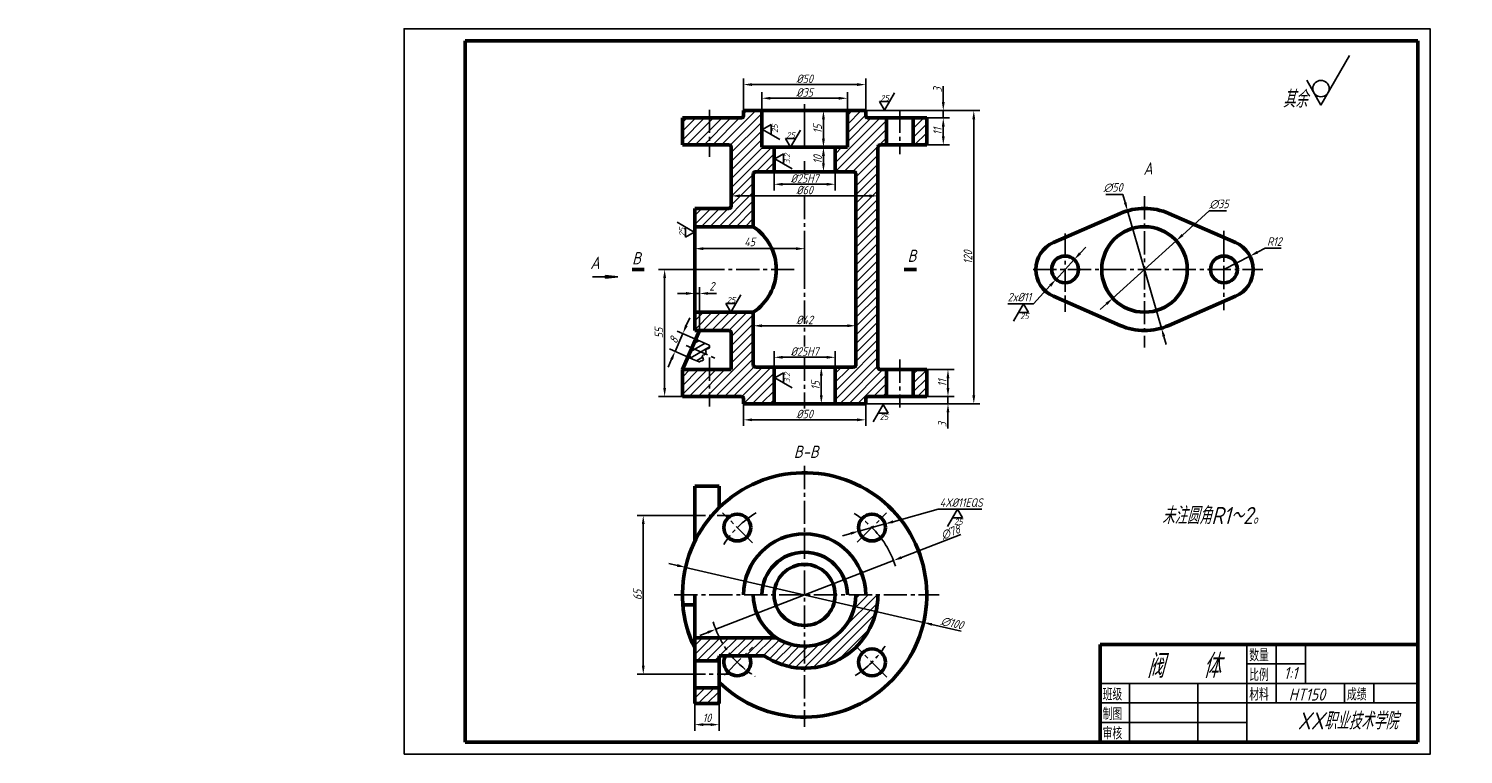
# Model space of a CAD drawing. Header units: millimetres. Extents: x 34 to 1096, y 29 to 326.
# Tile 1 of 2: x 34 to 621, y 29 to 326. Entities that reach past the tile are written whole.
import ezdxf
from ezdxf.enums import TextEntityAlignment as Align

# ---------------------------------------------------------------- set-up
doc = ezdxf.new("R2010")
doc.units = ezdxf.units.MM
doc.header["$LTSCALE"] = 0.5
doc.header["$PDMODE"] = 1
doc.header["$PDSIZE"] = -20
doc.linetypes.add('CENTER2', pattern=[28.575, 19.05, -3.175, 3.175, -3.175])
for name, color, linetype in [('剖面线层', 7, 'Continuous'), ('尺寸层', 221, 'Continuous'), ('点画线层', 3, 'CENTER2'), ('细实线层', 7, 'Continuous')]:
    doc.layers.add(name, color=color, linetype=linetype)
doc.layers.add('答案层', color=1, linetype='Continuous', lineweight=25)
doc.layers.add('粗实线层', color=7, linetype='Continuous', lineweight=50)
doc.styles.add('dim', font='gbeitc.shx')
doc.styles.add('工程字体（斜）', font='gbeitc.shx', dxfattribs={"bigfont": 'gbcbig.shx'})
doc.styles.add('工程斜体', font='gbeitc.shx', dxfattribs={"bigfont": 'gbcbig.shx'})
doc.styles.add('工程直体', font='gbenor.shx', dxfattribs={"bigfont": 'gbcbig.shx'})
doc.styles.add('样式 1', font='gbeitc.shx', dxfattribs={"bigfont": 'gbcbig.shx'})
doc.dimstyles.new('gb-35', dxfattribs={"dimtxt": 3.5, "dimasz": 3.5, "dimexe": 2.5, "dimexo": 0, "dimtad": 1, "dimtxsty": '工程斜体', "dimcen": 0, "dimadec": 0, "dimazin": 0, "dimtfac": 1, "dimtmove": 0, "dimatfit": 3, "dimfxl": 1, "dimarcsym": 0})
doc.dimstyles.new('直径加引线', dxfattribs={"dimtxt": 3.5, "dimasz": 3.5, "dimexe": 2.5, "dimexo": 0, "dimgap": 1, "dimtad": 1, "dimtoh": 1, "dimdsep": 46, "dimtxsty": '工程字体（斜）', "dimcen": 0, "dimadec": 0, "dimazin": 0, "dimtfac": 1, "dimtmove": 1, "dimatfit": 3, "dimfxl": 1, "dimarcsym": 0})
pattern_1 = [(45, (0, -10.3572), (-1.796051, 1.796051), [])]

# ---------------------------------------------------------------- blocks, each defined once
blk = doc.blocks.new('jt')
h = blk.add_hatch(color=256)
h.paths.add_polyline_path([(0, 0), (-0.76, -7.26), (0, -7.26)])
h.paths.add_polyline_path([(0, 0), (0, -7.26), (0.76, -7.26)])
for p, q in [((-0.76, -7.26), (0, 0)), ((0.76, -7.26), (0, 0)), ((0, -7.26), (-0.76, -7.26)), ((0, -7.26), (0.76, -7.26))]:
    blk.add_line(p, q)
blk = doc.blocks.new('*D9')
at = {"layer": 'Defpoints', "color": 0}
for p in [(334.24, 297.72), (334.24, 292.65), (369.24, 292.65)]:
    blk.add_point(p, dxfattribs=at)
at = {"layer": '尺寸层', "color": 0, "lineweight": -2}
for p, q in [((334.24, 292.65), (334.24, 300.22)), ((369.24, 292.65), (369.24, 300.22)), ((365.74, 297.72), (337.74, 297.72))]:
    blk.add_line(p, q, dxfattribs=at)
at = {"layer": '尺寸层', "color": 0}
for points in [[(337.74, 298.31), (337.74, 297.14), (334.24, 297.72)], [(365.74, 298.31), (365.74, 297.14), (369.24, 297.72)]]:
    blk.add_solid(points, dxfattribs=at)
at = {"layer": '尺寸层', "color": 0, "insert": (351.74, 300.1), "char_height": 3.5, "attachment_point": 5, "style": '工程斜体'}
blk.add_mtext('%%c35', dxfattribs=at)
blk = doc.blocks.new('*D10')
at = {"layer": 'Defpoints', "color": 0}
for p in [(339.24, 277.65), (364.24, 277.65), (364.24, 262.52)]:
    blk.add_point(p, dxfattribs=at)
at = {"layer": '尺寸层', "color": 0, "lineweight": -2}
for p, q in [((339.24, 277.65), (339.24, 260.02)), ((364.24, 277.65), (364.24, 260.02)), ((342.74, 262.52), (360.74, 262.52))]:
    blk.add_line(p, q, dxfattribs=at)
at = {"layer": '尺寸层', "color": 0}
for points in [[(342.74, 263.11), (342.74, 261.94), (339.24, 262.52)], [(360.74, 263.11), (360.74, 261.94), (364.24, 262.52)]]:
    blk.add_solid(points, dxfattribs=at)
at = {"layer": '尺寸层', "color": 0, "insert": (351.74, 264.9), "char_height": 3.5, "attachment_point": 5, "style": '工程斜体'}
blk.add_mtext('%%c25H7', dxfattribs=at)
blk = doc.blocks.new('*D11')
at = {"layer": 'Defpoints', "color": 0}
for p in [(376.74, 303.32), (326.74, 292.65), (376.74, 292.65)]:
    blk.add_point(p, dxfattribs=at)
at = {"layer": '尺寸层', "color": 0, "lineweight": -2}
for p, q in [((326.74, 292.65), (326.74, 305.82)), ((376.74, 292.65), (376.74, 305.82)), ((330.24, 303.32), (373.24, 303.32))]:
    blk.add_line(p, q, dxfattribs=at)
at = {"layer": '尺寸层', "color": 0}
for points in [[(330.24, 303.91), (330.24, 302.74), (326.74, 303.32)], [(373.24, 303.91), (373.24, 302.74), (376.74, 303.32)]]:
    blk.add_solid(points, dxfattribs=at)
at = {"layer": '尺寸层', "color": 0, "insert": (351.74, 305.7), "char_height": 3.5, "attachment_point": 5, "style": '工程斜体'}
blk.add_mtext('%%c50', dxfattribs=at)
blk = doc.blocks.new('*D12')
at = {"layer": 'Defpoints', "color": 0}
for p in [(372.74, 204.61), (330.74, 197.46), (372.74, 197.46)]:
    blk.add_point(p, dxfattribs=at)
at = {"layer": '尺寸层', "color": 0, "lineweight": -2}
for p, q in [((330.74, 197.46), (330.74, 207.11)), ((372.74, 197.46), (372.74, 207.11)), ((334.24, 204.61), (369.24, 204.61))]:
    blk.add_line(p, q, dxfattribs=at)
at = {"layer": '尺寸层', "color": 0}
for points in [[(334.24, 205.19), (334.24, 204.03), (330.74, 204.61)], [(369.24, 205.19), (369.24, 204.03), (372.74, 204.61)]]:
    blk.add_solid(points, dxfattribs=at)
at = {"layer": '尺寸层', "color": 0, "insert": (351.74, 206.99), "char_height": 3.5, "attachment_point": 5, "style": '工程斜体'}
blk.add_mtext('%%c42', dxfattribs=at)
blk = doc.blocks.new('*D14')
at = {"layer": 'Defpoints', "color": 0}
for p in [(321.74, 253.65), (381.74, 257.77), (381.74, 253.65)]:
    blk.add_point(p, dxfattribs=at)
at = {"layer": '尺寸层', "color": 0, "lineweight": -2}
for p, q in [((321.74, 253.65), (321.74, 260.27)), ((381.74, 253.65), (381.74, 260.27)), ((325.24, 257.77), (378.24, 257.77))]:
    blk.add_line(p, q, dxfattribs=at)
at = {"layer": '尺寸层', "color": 0}
for points in [[(325.24, 258.36), (325.24, 257.19), (321.74, 257.77)], [(378.24, 258.36), (378.24, 257.19), (381.74, 257.77)]]:
    blk.add_solid(points, dxfattribs=at)
at = {"layer": '尺寸层', "color": 0, "insert": (351.74, 260.15), "char_height": 3.5, "attachment_point": 5, "style": '工程斜体'}
blk.add_mtext('%%c60', dxfattribs=at)
blk = doc.blocks.new('*D16')
at = {"layer": 'Defpoints', "color": 0}
for p in [(364.24, 191.7), (339.24, 187.65), (364.24, 187.65)]:
    blk.add_point(p, dxfattribs=at)
at = {"layer": '尺寸层', "color": 0, "lineweight": -2}
for p, q in [((339.24, 187.65), (339.24, 194.2)), ((364.24, 187.65), (364.24, 194.2)), ((342.74, 191.7), (360.74, 191.7))]:
    blk.add_line(p, q, dxfattribs=at)
at = {"layer": '尺寸层', "color": 0}
for points in [[(342.74, 192.28), (342.74, 191.12), (339.24, 191.7)], [(360.74, 192.28), (360.74, 191.12), (364.24, 191.7)]]:
    blk.add_solid(points, dxfattribs=at)
at = {"layer": '尺寸层', "color": 0, "insert": (351.74, 194.07), "char_height": 3.5, "attachment_point": 5, "style": '工程斜体'}
blk.add_mtext('%%c25H7', dxfattribs=at)
blk = doc.blocks.new('*D17')
at = {"layer": 'Defpoints', "color": 0}
for p in [(326.74, 172.65), (376.74, 172.65), (376.74, 166.1)]:
    blk.add_point(p, dxfattribs=at)
at = {"layer": '尺寸层', "color": 0, "lineweight": -2}
for p, q in [((326.74, 172.65), (326.74, 163.6)), ((376.74, 172.65), (376.74, 163.6)), ((330.24, 166.1), (373.24, 166.1))]:
    blk.add_line(p, q, dxfattribs=at)
at = {"layer": '尺寸层', "color": 0}
for points in [[(330.24, 166.68), (330.24, 165.52), (326.74, 166.1)], [(373.24, 166.68), (373.24, 165.52), (376.74, 166.1)]]:
    blk.add_solid(points, dxfattribs=at)
at = {"layer": '尺寸层', "color": 0, "insert": (351.74, 168.48), "char_height": 3.5, "attachment_point": 5, "style": '工程斜体'}
blk.add_mtext('%%c50', dxfattribs=at)
blk = doc.blocks.new('*D19')
at = {"layer": 'Defpoints', "color": 0}
for p in [(301.6, 126.94), (285.69, 61.94), (301.6, 61.94)]:
    blk.add_point(p, dxfattribs=at)
at = {"layer": '尺寸层', "color": 0, "lineweight": -2}
for p, q in [((301.6, 126.94), (283.19, 126.94)), ((285.69, 123.44), (285.69, 65.44)), ((301.6, 61.94), (283.19, 61.94))]:
    blk.add_line(p, q, dxfattribs=at)
at = {"layer": '尺寸层', "color": 0}
for points in [[(285.11, 123.44), (286.27, 123.44), (285.69, 126.94)], [(285.11, 65.44), (286.27, 65.44), (285.69, 61.94)]]:
    blk.add_solid(points, dxfattribs=at)
at = {"layer": '尺寸层', "color": 0, "insert": (283.32, 94.44), "char_height": 3.5, "attachment_point": 5, "rotation": 90, "style": '工程斜体'}
blk.add_mtext('65', dxfattribs=at)
blk = doc.blocks.new('*D20')
at = {"layer": 'Defpoints', "color": 0}
for p in [(310.73, 227.65), (294.45, 175.65), (301.74, 175.65)]:
    blk.add_point(p, dxfattribs=at)
at = {"layer": '尺寸层', "color": 0, "lineweight": -2}
for p, q in [((310.73, 227.65), (291.95, 227.65)), ((294.45, 224.15), (294.45, 179.15)), ((301.74, 175.65), (291.95, 175.65))]:
    blk.add_line(p, q, dxfattribs=at)
at = {"layer": '尺寸层', "color": 0}
for points in [[(293.87, 224.15), (295.03, 224.15), (294.45, 227.65)], [(293.87, 179.15), (295.03, 179.15), (294.45, 175.65)]]:
    blk.add_solid(points, dxfattribs=at)
at = {"layer": '尺寸层', "color": 0, "insert": (292.08, 201.65), "char_height": 3.5, "attachment_point": 5, "rotation": 90, "style": '工程斜体'}
blk.add_mtext('55', dxfattribs=at)
blk = doc.blocks.new('*D21')
at = {"layer": 'Defpoints', "color": 0}
for p in [(301.91, 201.45), (309.03, 198.33), (305.83, 191)]:
    blk.add_point(p, dxfattribs=at)
at = {"layer": '尺寸层', "color": 0, "lineweight": -2}
for p, q in [((303.31, 204.65), (304.72, 207.86)), ((298.7, 194.12), (301.91, 201.45)), ((309.03, 198.33), (299.62, 202.45)), ((305.83, 191), (296.41, 195.12)), ((297.3, 190.91), (295.9, 187.7))]:
    blk.add_line(p, q, dxfattribs=at)
at = {"layer": '尺寸层', "color": 0}
for points in [[(302.78, 204.89), (303.85, 204.42), (301.91, 201.45)], [(296.77, 191.14), (297.84, 190.68), (298.7, 194.12)]]:
    blk.add_solid(points, dxfattribs=at)
at = {"layer": '尺寸层', "color": 0, "insert": (298.13, 198.73), "char_height": 3.5, "attachment_point": 5, "rotation": 66.37062, "style": '工程斜体'}
blk.add_mtext('8', dxfattribs=at)
blk = doc.blocks.new('*D22')
at = {"layer": 'Defpoints', "color": 0}
for p in [(376.74, 172.65), (377.74, 175.65), (410.43, 175.65)]:
    blk.add_point(p, dxfattribs=at)
at = {"layer": '尺寸层', "color": 0, "lineweight": -2}
for p, q in [((410.43, 179.15), (410.43, 182.65)), ((376.74, 172.65), (412.93, 172.65)), ((377.74, 175.65), (412.93, 175.65)), ((410.43, 175.65), (410.43, 172.65)), ((410.43, 169.15), (410.43, 162.58))]:
    blk.add_line(p, q, dxfattribs=at)
at = {"layer": '尺寸层', "color": 0}
for points in [[(409.85, 179.15), (411.01, 179.15), (410.43, 175.65)], [(409.85, 169.15), (411.01, 169.15), (410.43, 172.65)]]:
    blk.add_solid(points, dxfattribs=at)
at = {"layer": '尺寸层', "color": 0, "insert": (408.06, 164.12), "char_height": 3.5, "attachment_point": 5, "rotation": 90, "style": '工程斜体'}
blk.add_mtext('3', dxfattribs=at)
blk = doc.blocks.new('*D23')
at = {"layer": 'Defpoints', "color": 0}
for p in [(401.74, 186.65), (410.43, 186.65), (377.74, 175.65)]:
    blk.add_point(p, dxfattribs=at)
at = {"layer": '尺寸层', "color": 0, "lineweight": -2}
for p, q in [((401.74, 186.65), (412.93, 186.65)), ((410.43, 179.15), (410.43, 183.15)), ((377.74, 175.65), (412.93, 175.65))]:
    blk.add_line(p, q, dxfattribs=at)
at = {"layer": '尺寸层', "color": 0}
for points in [[(409.85, 183.15), (411.01, 183.15), (410.43, 186.65)], [(409.85, 179.15), (411.01, 179.15), (410.43, 175.65)]]:
    blk.add_solid(points, dxfattribs=at)
at = {"layer": '尺寸层', "color": 0, "insert": (408.06, 181.15), "char_height": 3.5, "attachment_point": 5, "rotation": 90, "style": '工程斜体'}
blk.add_mtext('11', dxfattribs=at)
blk = doc.blocks.new('*D24')
at = {"layer": 'Defpoints', "color": 0}
for p in [(376.74, 292.65), (421, 292.65), (412.93, 172.65)]:
    blk.add_point(p, dxfattribs=at)
at = {"layer": '尺寸层', "color": 0, "lineweight": -2}
for p, q in [((376.74, 292.65), (423.5, 292.65)), ((421, 176.15), (421, 289.15)), ((412.93, 172.65), (423.5, 172.65))]:
    blk.add_line(p, q, dxfattribs=at)
at = {"layer": '尺寸层', "color": 0}
for points in [[(420.41, 289.15), (421.58, 289.15), (421, 292.65)], [(420.41, 176.15), (421.58, 176.15), (421, 172.65)]]:
    blk.add_solid(points, dxfattribs=at)
at = {"layer": '尺寸层', "color": 0, "insert": (418.62, 232.65), "char_height": 3.5, "attachment_point": 5, "rotation": 90, "style": '工程斜体'}
blk.add_mtext('120', dxfattribs=at)
blk = doc.blocks.new('*D25')
at = {"layer": 'Defpoints', "color": 0}
for p in [(376.74, 292.65), (377.74, 289.65), (408.51, 289.65)]:
    blk.add_point(p, dxfattribs=at)
at = {"layer": '尺寸层', "color": 0, "lineweight": -2}
for p, q in [((408.51, 296.15), (408.51, 302.73)), ((376.74, 292.65), (411.01, 292.65)), ((377.74, 289.65), (411.01, 289.65)), ((408.51, 289.65), (408.51, 292.65)), ((408.51, 286.15), (408.51, 282.65))]:
    blk.add_line(p, q, dxfattribs=at)
at = {"layer": '尺寸层', "color": 0}
for points in [[(407.93, 296.15), (409.09, 296.15), (408.51, 292.65)], [(407.93, 286.15), (409.09, 286.15), (408.51, 289.65)]]:
    blk.add_solid(points, dxfattribs=at)
at = {"layer": '尺寸层', "color": 0, "insert": (406.13, 301.19), "char_height": 3.5, "attachment_point": 5, "rotation": 90, "style": '工程斜体'}
blk.add_mtext('3', dxfattribs=at)
blk = doc.blocks.new('*D26')
at = {"layer": 'Defpoints', "color": 0}
for p in [(377.74, 289.65), (401.74, 278.65), (408.51, 278.65)]:
    blk.add_point(p, dxfattribs=at)
at = {"layer": '尺寸层', "color": 0, "lineweight": -2}
for p, q in [((377.74, 289.65), (411.01, 289.65)), ((408.51, 286.15), (408.51, 282.15)), ((401.74, 278.65), (411.01, 278.65))]:
    blk.add_line(p, q, dxfattribs=at)
at = {"layer": '尺寸层', "color": 0}
for points in [[(407.93, 286.15), (409.09, 286.15), (408.51, 289.65)], [(407.93, 282.15), (409.09, 282.15), (408.51, 278.65)]]:
    blk.add_solid(points, dxfattribs=at)
at = {"layer": '尺寸层', "color": 0, "insert": (406.13, 284.15), "char_height": 3.5, "attachment_point": 5, "rotation": 90, "style": '工程斜体'}
blk.add_mtext('11', dxfattribs=at)
blk = doc.blocks.new('*D27')
at = {"layer": 'Defpoints', "color": 0}
for p in [(359.45, 277.65), (364.24, 277.65), (364.24, 267.65)]:
    blk.add_point(p, dxfattribs=at)
at = {"layer": '尺寸层', "color": 0, "lineweight": -2}
for p, q in [((364.24, 277.65), (356.95, 277.65)), ((359.45, 271.15), (359.45, 274.15)), ((364.24, 267.65), (356.95, 267.65))]:
    blk.add_line(p, q, dxfattribs=at)
at = {"layer": '尺寸层', "color": 0}
for points in [[(358.87, 274.15), (360.03, 274.15), (359.45, 277.65)], [(358.87, 271.15), (360.03, 271.15), (359.45, 267.65)]]:
    blk.add_solid(points, dxfattribs=at)
at = {"layer": '尺寸层', "color": 0, "insert": (357.07, 272.65), "char_height": 3.5, "attachment_point": 5, "rotation": 90, "style": '工程斜体'}
blk.add_mtext('10', dxfattribs=at)
blk = doc.blocks.new('*D28')
at = {"layer": 'Defpoints', "color": 0}
for p in [(359.45, 292.65), (369.24, 292.65), (364.24, 277.65)]:
    blk.add_point(p, dxfattribs=at)
at = {"layer": '尺寸层', "color": 0, "lineweight": -2}
for p, q in [((369.24, 292.65), (356.95, 292.65)), ((359.45, 281.15), (359.45, 289.15)), ((364.24, 277.65), (356.95, 277.65))]:
    blk.add_line(p, q, dxfattribs=at)
at = {"layer": '尺寸层', "color": 0}
for points in [[(358.87, 289.15), (360.03, 289.15), (359.45, 292.65)], [(358.87, 281.15), (360.03, 281.15), (359.45, 277.65)]]:
    blk.add_solid(points, dxfattribs=at)
at = {"layer": '尺寸层', "color": 0, "insert": (357.07, 285.15), "char_height": 3.5, "attachment_point": 5, "rotation": 90, "style": '工程斜体'}
blk.add_mtext('15', dxfattribs=at)
blk = doc.blocks.new('*D29')
at = {"layer": 'Defpoints', "color": 0}
for p in [(364.24, 187.65), (358.58, 172.65), (364.24, 172.65)]:
    blk.add_point(p, dxfattribs=at)
at = {"layer": '尺寸层', "color": 0, "lineweight": -2}
for p, q in [((364.24, 187.65), (356.08, 187.65)), ((358.58, 184.15), (358.58, 176.15)), ((364.24, 172.65), (356.08, 172.65))]:
    blk.add_line(p, q, dxfattribs=at)
at = {"layer": '尺寸层', "color": 0}
for points in [[(358, 184.15), (359.16, 184.15), (358.58, 187.65)], [(358, 176.15), (359.16, 176.15), (358.58, 172.65)]]:
    blk.add_solid(points, dxfattribs=at)
at = {"layer": '尺寸层', "color": 0, "insert": (356.21, 180.15), "char_height": 3.5, "attachment_point": 5, "rotation": 90, "style": '工程斜体'}
blk.add_mtext('15', dxfattribs=at)
blk = doc.blocks.new('*D30')
at = {"layer": 'Defpoints', "color": 0}
for p in [(303.03, 105.72), (400.45, 83.15)]:
    blk.add_point(p, dxfattribs=at)
at = {"layer": '尺寸层', "color": 0, "lineweight": -2}
for p, q in [((299.62, 106.51), (296.21, 107.3)), ((303.03, 105.72), (400.45, 83.15)), ((415.84, 79.59), (403.86, 82.36))]:
    blk.add_line(p, q, dxfattribs=at)
at = {"layer": '尺寸层', "color": 0}
for points in [[(299.75, 107.08), (299.49, 105.94), (303.03, 105.72)], [(403.99, 82.93), (403.73, 81.79), (400.45, 83.15)]]:
    blk.add_solid(points, dxfattribs=at)
at = {"layer": '尺寸层', "color": 0, "insert": (412.14, 82.88), "char_height": 3.5, "attachment_point": 5, "rotation": 346.95635, "style": '工程斜体'}
blk.add_mtext('∅100', dxfattribs=at)
blk = doc.blocks.new('*D31')
at = {"layer": 'Defpoints', "color": 0}
for p in [(388.12, 108.5), (315.36, 80.38)]:
    blk.add_point(p, dxfattribs=at)
at = {"layer": '尺寸层', "color": 0, "lineweight": -2}
for p, q in [((415.76, 119.18), (391.38, 109.76)), ((315.36, 80.38), (388.12, 108.5)), ((312.1, 79.12), (308.83, 77.86))]:
    blk.add_line(p, q, dxfattribs=at)
blk.add_arc((351.74, 94.44), 39, 17.45676, 31.80669, dxfattribs=at)
at = {"layer": '尺寸层', "color": 0}
for points in [[(391.17, 110.3), (391.59, 109.21), (388.12, 108.5)], [(311.89, 79.66), (312.31, 78.57), (315.36, 80.38)]]:
    blk.add_solid(points, dxfattribs=at)
at = {"layer": '尺寸层', "color": 0, "insert": (411.5, 120.08), "char_height": 3.5, "attachment_point": 5, "rotation": 21.12957, "style": '工程斜体'}
blk.add_mtext('∅78', dxfattribs=at)
blk = doc.blocks.new('*D32')
at = {"layer": 'Defpoints', "color": 0}
for p in [(384.62, 123.48), (374.02, 120.55)]:
    blk.add_point(p, dxfattribs=at)
at = {"layer": '尺寸层', "color": 0, "lineweight": -2}
for p, q in [((406.36, 129.48), (387.99, 124.41)), ((424.35, 129.48), (406.36, 129.48)), ((374.02, 120.55), (384.62, 123.48)), ((370.64, 119.62), (367.27, 118.69))]:
    blk.add_line(p, q, dxfattribs=at)
at = {"layer": '尺寸层', "color": 0}
for points in [[(387.84, 124.97), (388.15, 123.85), (384.62, 123.48)], [(370.49, 120.18), (370.8, 119.06), (374.02, 120.55)]]:
    blk.add_solid(points, dxfattribs=at)
at = {"layer": '尺寸层', "color": 0, "insert": (415.86, 132.23), "char_height": 3.5, "attachment_point": 5, "style": '工程字体（斜）'}
blk.add_mtext('4X%%c11EQS', dxfattribs=at)
blk = doc.blocks.new('*D33')
at = {"layer": 'Defpoints', "color": 0}
for p in [(534.07, 233.13), (523.39, 227.65)]:
    blk.add_point(p, dxfattribs=at)
at = {"layer": '尺寸层', "color": 0, "lineweight": -2}
for p, q in [((540.29, 236.32), (537.18, 234.73)), ((546.84, 236.32), (540.29, 236.32)), ((523.39, 227.65), (534.07, 233.13))]:
    blk.add_line(p, q, dxfattribs=at)
at = {"layer": '尺寸层', "color": 0}
blk.add_solid([(536.91, 235.25), (537.45, 234.21), (534.07, 233.13)], dxfattribs=at)
at = {"layer": '尺寸层', "color": 0, "insert": (544.06, 239.07), "char_height": 3.5, "attachment_point": 5, "style": '工程字体（斜）'}
blk.add_mtext('R12', dxfattribs=at)
blk = doc.blocks.new('*D34')
at = {"layer": 'Defpoints', "color": 0}
for p in [(483.94, 251.67), (497.83, 203.64)]:
    blk.add_point(p, dxfattribs=at)
at = {"layer": '尺寸层', "color": 0, "lineweight": -2}
for p, q in [((475.02, 258.39), (482, 258.39)), ((482, 258.39), (482.97, 255.03)), ((497.83, 203.64), (483.94, 251.67)), ((498.8, 200.27), (499.78, 196.91))]:
    blk.add_line(p, q, dxfattribs=at)
at = {"layer": '尺寸层', "color": 0}
for points in [[(483.53, 255.19), (482.41, 254.87), (483.94, 251.67)], [(499.36, 200.44), (498.24, 200.11), (497.83, 203.64)]]:
    blk.add_solid(points, dxfattribs=at)
at = {"layer": '尺寸层', "color": 0, "insert": (478.01, 261.14), "char_height": 3.5, "attachment_point": 5, "style": '工程字体（斜）'}
blk.add_mtext('∅50', dxfattribs=at)
blk = doc.blocks.new('*D37')
at = {"layer": 'Defpoints', "color": 0}
for p in [(462.12, 231.7), (454.66, 223.61)]:
    blk.add_point(p, dxfattribs=at)
at = {"layer": '尺寸层', "color": 0, "lineweight": -2}
for p, q in [((464.49, 234.27), (466.87, 236.84)), ((462.12, 231.7), (454.66, 223.61)), ((445.41, 213.59), (452.28, 221.04)), ((434.93, 213.59), (445.41, 213.59))]:
    blk.add_line(p, q, dxfattribs=at)
at = {"layer": '尺寸层', "color": 0}
for points in [[(464.06, 234.66), (464.92, 233.87), (462.12, 231.7)], [(451.85, 221.44), (452.71, 220.64), (454.66, 223.61)]]:
    blk.add_solid(points, dxfattribs=at)
at = {"layer": '尺寸层', "color": 0, "insert": (439.67, 216.34), "char_height": 3.5, "attachment_point": 5, "style": '工程字体（斜）'}
blk.add_mtext('2x%%C11', dxfattribs=at)
blk = doc.blocks.new('*D38')
at = {"layer": 'Defpoints', "color": 0}
for p in [(306.74, 217.84), (306.74, 202.65), (308.74, 202.65)]:
    blk.add_point(p, dxfattribs=at)
at = {"layer": '尺寸层', "color": 0, "lineweight": -2}
for p, q in [((303.24, 217.84), (299.74, 217.84)), ((306.74, 202.65), (306.74, 220.34)), ((308.74, 217.84), (306.74, 217.84)), ((308.74, 202.65), (308.74, 220.34)), ((312.24, 217.84), (315.74, 217.84))]:
    blk.add_line(p, q, dxfattribs=at)
at = {"layer": '尺寸层', "color": 0}
for points in [[(303.24, 218.42), (303.24, 217.26), (306.74, 217.84)], [(312.24, 218.42), (312.24, 217.26), (308.74, 217.84)]]:
    blk.add_solid(points, dxfattribs=at)
at = {"layer": '尺寸层', "color": 0, "insert": (313.76, 220.76), "char_height": 3.5, "attachment_point": 5, "style": '工程字体（斜）'}
blk.add_mtext('2', dxfattribs=at)
blk = doc.blocks.new('*D39')
at = {"layer": 'Defpoints', "color": 0}
for p in [(306.74, 49.94), (316.74, 49.94), (316.74, 41.35)]:
    blk.add_point(p, dxfattribs=at)
at = {"layer": '尺寸层', "color": 0, "lineweight": -2}
for p, q in [((306.74, 49.94), (306.74, 38.85)), ((316.74, 49.94), (316.74, 38.85)), ((310.24, 41.35), (313.24, 41.35))]:
    blk.add_line(p, q, dxfattribs=at)
at = {"layer": '尺寸层', "color": 0}
for points in [[(310.24, 41.93), (310.24, 40.76), (306.74, 41.35)], [(313.24, 41.93), (313.24, 40.76), (316.74, 41.35)]]:
    blk.add_solid(points, dxfattribs=at)
at = {"layer": '尺寸层', "color": 0, "insert": (311.74, 44.1), "char_height": 3.5, "attachment_point": 5, "style": '工程字体（斜）'}
blk.add_mtext('10', dxfattribs=at)
blk = doc.blocks.new('*D40')
at = {"layer": 'Defpoints', "color": 0}
for p in [(503.86, 239.4), (477.92, 215.9)]:
    blk.add_point(p, dxfattribs=at)
at = {"layer": '尺寸层', "color": 0, "lineweight": -2}
for p, q in [((517.33, 251.61), (506.45, 241.75)), ((524.45, 251.61), (517.33, 251.61)), ((477.92, 215.9), (503.86, 239.4)), ((475.33, 213.55), (472.73, 211.2))]:
    blk.add_line(p, q, dxfattribs=at)
at = {"layer": '尺寸层', "color": 0}
for points in [[(506.06, 242.19), (506.84, 241.32), (503.86, 239.4)], [(474.93, 213.98), (475.72, 213.12), (477.92, 215.9)]]:
    blk.add_solid(points, dxfattribs=at)
at = {"layer": '尺寸层', "color": 0, "insert": (521.39, 254.36), "char_height": 3.5, "attachment_point": 5, "style": '工程字体（斜）'}
blk.add_mtext('∅35', dxfattribs=at)
blk = doc.blocks.new('*D41')
at = {"layer": 'Defpoints', "color": 0}
for p in [(351.74, 236.17), (306.74, 227.65), (351.74, 227.65)]:
    blk.add_point(p, dxfattribs=at)
at = {"layer": '尺寸层', "color": 0, "lineweight": -2}
for p, q in [((306.74, 227.65), (306.74, 238.67)), ((310.24, 236.17), (348.24, 236.17)), ((351.74, 227.65), (351.74, 238.67))]:
    blk.add_line(p, q, dxfattribs=at)
at = {"layer": '尺寸层', "color": 0}
for points in [[(310.24, 236.75), (310.24, 235.58), (306.74, 236.17)], [(348.24, 236.75), (348.24, 235.58), (351.74, 236.17)]]:
    blk.add_solid(points, dxfattribs=at)
at = {"layer": '尺寸层', "color": 0, "insert": (329.24, 238.92), "char_height": 3.5, "attachment_point": 5, "style": '工程字体（斜）'}
blk.add_mtext('45', dxfattribs=at)
blk = doc.blocks.new('粗糙度符号2')
at = {"layer": '尺寸层'}
for p, q in [((-0.03, -0.44), (-5.86, -10.54)), ((2.89, -5.49), (-2.94, -5.49)), ((-0.03, -0.44), (2.89, -5.49))]:
    blk.add_line(p, q, dxfattribs=at)
at = {"layer": '尺寸层', "style": '样式 1'}
blk.add_attdef('CCD', text='', height=3.5, dxfattribs=at).set_placement((3.04, -9.38), align=Align.RIGHT)
blk = doc.blocks.new('粗糙度符号1')
at = {"layer": '尺寸层'}
for p, q in [((0, 0.24), (5.83, 10.34)), ((-2.91, 5.29), (2.92, 5.29)), ((0, 0.24), (-2.91, 5.29))]:
    blk.add_line(p, q, dxfattribs=at)
at = {"layer": '尺寸层', "style": '样式 1'}
blk.add_attdef('CCD', text='', height=3.5, dxfattribs=at).set_placement((2.58, 5.61), align=Align.RIGHT)
blk = doc.blocks.new('粗糙度符号3')
at = {"layer": '尺寸层'}
for q in [(5.87, 10.26), (-2.88, 5.21)]:
    blk.add_line((0.04, 0.16), q, dxfattribs=at)
blk.add_circle((0.04, 3.52), 1.68, dxfattribs=at)

msp = doc.modelspace()

# ---------------------------------------------------------------- hatches: boundary and pattern name
at = {"layer": '剖面线层'}
h = msp.add_hatch(dxfattribs=at)
h.set_pattern_fill('ANSI31', scale=0.8, style=0)
h.set_pattern_definition(pattern_1)
h.paths.add_polyline_path([(401.742, 289.653), (396.242, 289.653), (396.242, 278.653), (401.742, 278.653)])
h.paths.add_polyline_path([(385.242, 289.653), (377.742, 289.653, -0.4142136), (376.742, 290.653), (376.742, 292.653), (369.242, 292.653), (369.242, 277.653), (364.242, 277.653), (364.242, 267.653), (371.742, 267.653, -0.4142136), (372.742, 266.653), (372.742, 188.653, -0.4142136), (371.742, 187.653), (369.242, 187.653), (369.242, 172.653), (376.742, 172.653), (376.742, 174.653, -0.4142136), (377.742, 175.653), (385.242, 175.653), (385.242, 186.653), (382.742, 186.653, -0.4142136), (381.742, 187.653), (381.742, 277.653, -0.4142136), (382.742, 278.653), (385.242, 278.653)])
h.paths.add_polyline_path([(401.742, 186.653), (396.242, 186.653), (396.242, 175.653), (401.742, 175.653)])
h.paths.add_polyline_path([(334.242, 187.653), (331.742, 187.653, -0.4142136), (330.742, 188.653), (330.742, 210.153), (306.742, 210.153), (306.742, 202.653), (320.742, 202.653, -0.4142136), (321.742, 201.653), (321.742, 186.653), (312.742, 186.653), (312.742, 175.653), (325.742, 175.653, -0.4142136), (326.742, 174.653), (326.742, 172.653), (334.242, 172.653)])
h.paths.add_polyline_path([(339.242, 277.653), (334.242, 277.653), (334.242, 292.653), (326.742, 292.653), (326.742, 290.653, -0.4142136), (325.742, 289.653), (312.742, 289.653), (312.742, 278.653), (320.742, 278.653, -0.4142136), (321.742, 277.653), (321.742, 253.653, -0.4142136), (320.742, 252.653), (306.742, 252.653), (306.742, 245.153), (330.742, 245.153), (330.742, 266.653, -0.4142136), (331.742, 267.653), (339.242, 267.653)])
h.paths.add_polyline_path([(312.742, 289.653), (301.742, 289.653), (301.742, 278.653), (312.742, 278.653)])
h.paths.add_polyline_path([(312.742, 186.653), (301.742, 186.653), (301.742, 175.653), (312.742, 175.653)])
h = msp.add_hatch(dxfattribs=at)
h.set_pattern_fill('ANSI31', scale=0.7, angle=345, style=0)
h.set_pattern_definition([(30, (0, -10.3572), (-1.11125, 1.924741), [])])
edge = h.paths.add_edge_path()
edge.add_arc((308.231, 196.497), 2, 66.370622, 156.370622)
edge.add_line((306.399, 197.299), (305.597, 195.466))
edge.add_line((305.597, 195.466), (311.151, 193.037))
edge.add_spline(control_points=[(311.151, 193.037), (311.244, 193.104), (311.656, 193.532), (310.723, 195.162), (313.146, 195.119), (312.776, 196.259), (312.716, 196.718)], knot_values=[2.3900657, 2.3900657, 2.3900657, 2.3900657, 2.7226149, 4.2389611, 5.7475393, 7.0090767, 7.0090767, 7.0090767, 7.0090767], degree=3, periodic=0)
edge.add_line((312.716, 196.718), (309.033, 198.329))
edge = h.paths.add_edge_path()
edge.add_spline(control_points=[(308.524, 189.82), (308.568, 189.85), (309.197, 190.227), (311.171, 190.306), (309.111, 192.528), (310.736, 192.736), (311.151, 193.037)], knot_values=[7.0090767, 7.0090767, 7.0090767, 7.0090767, 7.1586825, 9.0444043, 10.6429884, 12.1345559, 12.1345559, 12.1345559, 12.1345559], degree=3, periodic=0)
edge.add_line((311.151, 193.037), (305.597, 195.466))
edge.add_line((305.597, 195.466), (304.796, 193.634))
edge.add_arc((306.628, 192.832), 2, 156.370622, 246.370622)
edge.add_line((305.826, 191), (308.524, 189.82))
h = msp.add_hatch(dxfattribs=at)
h.set_pattern_fill('ANSI31', scale=0.8, style=0)
h.set_pattern_definition(pattern_1)
h.paths.add_polyline_path([(369.242, 187.653), (364.242, 187.653), (364.242, 172.653), (369.242, 172.653)])
h.paths.add_polyline_path([(339.242, 187.653), (334.242, 187.653), (334.242, 172.653), (339.242, 172.653)])
h = msp.add_hatch(dxfattribs=at)
h.set_pattern_fill('ANSI31', scale=0.8, style=0)
h.set_pattern_definition(pattern_1)
h.paths.add_polyline_path([(381.742, 94.438), (372.742, 94.438, -0.4142136), (351.742, 73.438), (351.742, 64.438, 0.4142136)])
h.paths.add_polyline_path([(351.742, 73.438, -0.1474768), (340.134, 76.938), (306.742, 76.938), (306.742, 67.438), (316.742, 67.438), (316.742, 69.438), (335.159, 69.438, 0.1474768), (351.742, 64.438)])
h.paths.add_polyline_path([(316.742, 56.438), (306.742, 56.438), (306.742, 49.938), (316.742, 49.938)])

# ---------------------------------------------------------------- linework, layer by layer
for p in [(157.418, 249.78), (94.257, 243.464), (220.394, 241.824), (330, 231.667), (430, 230), (34.104, 223.195), (330, 203.333), (330, 175), (430, 150), (330, 146.667), (330, 118.333), (121.667, 90), (163.333, 90), (205, 90), (246.667, 90), (288.333, 90)]:
    msp.add_point(p)
at = {"layer": '点画线层', "color": 7, "lineweight": 25}
for p, q in [((351.742, 295.37), (351.742, 287.069)), ((312.742, 293.055), (312.742, 273.754)), ((390.742, 293.055), (390.742, 274.815)), ((351.742, 287.069), (351.742, 276.624)), ((351.742, 271.971), (351.742, 266.623)), ((351.742, 257.775), (351.742, 196.141)), ((490.888, 257.585), (490.888, 195.755)), ((458.388, 242.361), (458.388, 210.241)), ((523.388, 243.444), (523.388, 210.963)), ((308.338, 227.653), (299.833, 227.653)), ((347.527, 227.653), (310.731, 227.653)), ((445.267, 227.653), (539.269, 227.653)), ((312.742, 191.621), (312.742, 171.499)), ((351.742, 191.551), (351.742, 170.736)), ((390.742, 190.8), (390.742, 171.088)), ((351.742, 147.284), (351.742, 40.506)), ((301.595, 126.938), (321.307, 126.938)), ((330.461, 115.718), (318.092, 128.088)), ((373.272, 115.968), (385.329, 128.025)), ((298.405, 94.438), (406.833, 94.438)), ((318.939, 61.635), (330.369, 73.065)), ((385.422, 60.758), (372.425, 73.754)), ((301.595, 61.938), (321.307, 61.938))]:
    msp.add_line(p, q, dxfattribs=at)
at = {"layer": '点画线层', "color": 7}
msp.add_line((303.299, 196.472), (315.828, 190.991), dxfattribs=at)
at = {"layer": '点画线层', "color": 7, "lineweight": 25}
for start, end in [(120.508105, 148.047528), (31.806687, 58.768259), (196.457434, 238.762621), (302.135297, 327.575397)]:
    msp.add_arc((351.742, 94.438), 39, start, end, dxfattribs=at)
at = {"layer": '答案层', "color": 7, "ltscale": 0.5}
msp.add_line((264.914, 224.615), (275.266, 224.668), dxfattribs=at)
at = {"layer": '答案层', "color": 7, "lineweight": 50}
for p, q in [((281.115, 227.653), (286.115, 227.653)), ((397.488, 227.653), (392.488, 227.653))]:
    msp.add_line(p, q, dxfattribs=at)
at = {"layer": '粗实线层', "color": 7}
for p, q in [((212.765, 321.199), (212.765, 34.199)), ((602.765, 321.199), (212.765, 321.199)), ((602.765, 34.199), (602.765, 321.199)), ((301.742, 289.653), (325.742, 289.653)), ((301.742, 278.653), (301.742, 289.653)), ((326.742, 292.653), (351.742, 292.653)), ((326.742, 290.653), (326.742, 292.653)), ((334.242, 292.653), (334.242, 277.653)), ((376.742, 292.653), (351.742, 292.653)), ((369.242, 292.653), (369.242, 277.653)), ((376.742, 290.653), (376.742, 292.653)), ((401.742, 289.653), (377.742, 289.653)), ((385.242, 289.653), (385.242, 278.653)), ((396.242, 289.653), (396.242, 278.653)), ((401.742, 278.653), (401.742, 289.653)), ((301.742, 278.653), (320.742, 278.653)), ((321.742, 253.653), (321.742, 277.653)), ((334.242, 277.653), (351.742, 277.653)), ((339.242, 267.653), (339.242, 277.653)), ((369.242, 277.653), (351.742, 277.653)), ((364.242, 267.653), (364.242, 277.653)), ((381.742, 187.653), (381.742, 277.653)), ((401.742, 278.653), (382.742, 278.653)), ((330.742, 245.153), (330.742, 266.653)), ((331.742, 267.653), (351.742, 267.653)), ((371.742, 267.653), (351.742, 267.653)), ((372.742, 188.653), (372.742, 266.653)), ((306.742, 252.653), (306.742, 202.653)), ((320.742, 252.653), (306.742, 252.653)), ((453.588, 238.652), (480.888, 250.566)), ((500.888, 250.566), (528.188, 238.652)), ((306.742, 245.153), (330.742, 245.153)), ((453.588, 216.655), (480.888, 204.741)), ((528.188, 216.655), (500.888, 204.741)), ((306.742, 210.153), (330.742, 210.153)), ((330.742, 188.653), (330.742, 210.153)), ((308.742, 202.653), (301.742, 186.653)), ((306.742, 202.653), (320.742, 202.653)), ((321.742, 186.653), (321.742, 201.653)), ((301.742, 175.653), (301.742, 186.653)), ((301.742, 186.653), (321.742, 186.653)), ((331.742, 187.653), (351.742, 187.653)), ((339.242, 187.653), (339.242, 172.653)), ((371.742, 187.653), (351.742, 187.653)), ((364.242, 187.653), (364.242, 172.653)), ((401.742, 186.653), (382.742, 186.653)), ((385.242, 186.653), (385.242, 175.653)), ((396.242, 186.653), (396.242, 175.653)), ((401.742, 175.653), (401.742, 186.653)), ((301.742, 175.653), (325.742, 175.653)), ((326.742, 172.653), (326.742, 174.653)), ((326.742, 172.653), (351.742, 172.653)), ((376.742, 172.653), (351.742, 172.653)), ((376.742, 172.653), (376.742, 174.653)), ((401.742, 175.653), (377.742, 175.653)), ((306.742, 138.938), (306.742, 116.232)), ((306.742, 138.938), (316.742, 138.938)), ((316.742, 138.938), (316.742, 130.145)), ((306.742, 94.438), (306.742, 49.938)), ((301.902, 90.438), (306.742, 90.438)), ((306.742, 76.938), (340.134, 76.938)), ((472.765, 34.199), (472.765, 74.199)), ((472.765, 74.199), (602.765, 74.199)), ((306.742, 67.438), (316.742, 67.438)), ((316.742, 69.438), (316.742, 49.938)), ((316.742, 69.438), (335.159, 69.438)), ((306.742, 56.438), (316.742, 56.438)), ((306.742, 49.938), (316.742, 49.938)), ((212.765, 34.199), (602.765, 34.199))]:
    msp.add_line(p, q, dxfattribs=at)
for centre, radius in [((490.888, 227.653), 17.5), ((458.388, 227.653), 5.5), ((523.388, 227.653), 5.5), ((324.165, 122.015), 5.5), ((379.319, 122.015), 5.5), ((379.319, 66.861), 5.5)]:
    msp.add_circle(centre, radius, dxfattribs=at)
for centre, radius, start, end in [((325.742, 290.653), 1, 270, 0), ((377.742, 290.653), 1, 180, 270), ((320.742, 277.653), 1, 0, 90), ((382.742, 277.653), 1, 90, 180), ((331.742, 266.653), 1, 90, 180), ((371.742, 266.653), 1, 0, 90), ((320.742, 253.653), 1, 270, 0), ((490.888, 227.653), 25, 66.421822, 113.578178), ((319.134, 227.653), 21, 303.55731, 56.44269), ((458.388, 227.653), 12, 113.578178, 246.421822), ((523.388, 227.653), 12, 293.578178, 66.421822), ((320.742, 201.653), 1, 0, 90), ((490.888, 227.653), 25, 246.421822, 293.578178), ((331.742, 188.653), 1, 180, 270), ((371.742, 188.653), 1, 270, 0), ((382.742, 187.653), 1, 180, 270), ((325.742, 174.653), 1, 0, 90), ((377.742, 174.653), 1, 90, 180), ((351.742, 94.438), 50, 225.572996, 205.841933), ((351.742, 94.438), 25, 0, 180), ((351.742, 94.438), 17.5, 0, 180), ((351.742, 94.438), 12.5, 0, 180), ((351.742, 94.438), 21, 180, 0), ((351.742, 94.438), 30, 236.44269, 0), ((351.742, 94.438), 12.5, 180, 0), ((324.165, 66.861), 5.5, 152.05814, 27.94186)]:
    msp.add_arc(centre, radius, start, end, dxfattribs=at)
at = {"layer": '细实线层', "color": 7}
for p, q in [((304.796, 193.634), (306.399, 197.299)), ((309.033, 198.329), (312.716, 196.718)), ((305.826, 191), (308.524, 189.82)), ((532.765, 34.199), (532.765, 74.199)), ((544.765, 50.199), (544.765, 74.199)), ((556.765, 58.199), (556.765, 74.199)), ((532.765, 66.199), (556.765, 66.199)), ((472.765, 58.199), (602.765, 58.199)), ((484.765, 34.199), (484.765, 58.199)), ((512.765, 34.199), (512.765, 58.199)), ((572.765, 50.199), (572.765, 58.199)), ((584.765, 50.199), (584.765, 58.199)), ((472.765, 50.199), (602.765, 50.199)), ((472.765, 42.199), (532.765, 42.199))]:
    msp.add_line(p, q, dxfattribs=at)
msp.add_lwpolyline([(187.765, 29.199), (607.765, 29.199), (607.765, 326.199), (187.765, 326.199)], close=True, dxfattribs=at)
for centre, start, end in [((308.231, 196.497), 66.370622, 156.370622), ((306.628, 192.832), 156.370622, 246.370622)]:
    msp.add_arc(centre, 2, start, end, dxfattribs=at)
msp.add_open_spline([(312.716, 196.718), (312.776, 196.259), (313.146, 195.119), (310.723, 195.162), (312.07, 192.808), (308.973, 192.676), (311.171, 190.306), (309.197, 190.227), (308.568, 189.85), (308.524, 189.82)], degree=3, knots=[2.3900657, 2.3900657, 2.3900657, 2.3900657, 3.6516031, 5.1601814, 6.6765275, 8.5006442, 10.0992283, 11.9849501, 12.1345559, 12.1345559, 12.1345559, 12.1345559], dxfattribs=at)

# ---------------------------------------------------------------- block references
at = {"layer": '尺寸层', "color": 7, "zscale": 0.7}
for name, p, xscale, yscale in [('粗糙度符号1', (384.403, 292.653), 0.7, 0.6999999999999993), ('粗糙度符号1', (345.952, 277.485), 0.7000000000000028, 0.6999999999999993), ('粗糙度符号1', (321.598, 209.985), 0.7000000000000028, 0.7000000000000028), ('粗糙度符号2', (441.353, 213.897), 0.7000000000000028, 0.7000000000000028), ('粗糙度符号2', (383.859, 172.653), 0.7, 0.6999999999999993), ('粗糙度符号2', (414.338, 129.783), 0.6999999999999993, 0.7000000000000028)]:
    msp.add_blockref(name, p, dxfattribs=dict(at, xscale=xscale, yscale=yscale)).add_auto_attribs({'CCD': '25'})
at = {"layer": '尺寸层', "color": 7, "zscale": 0.7, "rotation": 90}
for name, p, xscale, yscale, values in [('粗糙度符号2', (334.242, 284.926), 0.6999999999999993, 0.6999999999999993, {'CCD': '25'}), ('粗糙度符号2', (339.242, 272.965), 0.6999999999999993, 0.6999999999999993, {'CCD': '3.2'}), ('粗糙度符号1', (306.742, 242.94), 0.6999999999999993, 0.6999999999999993, {'CCD': '25'}), ('粗糙度符号2', (339.242, 183.329), 0.7000000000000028, 0.7000000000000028, {'CCD': '3.2'})]:
    msp.add_blockref(name, p, dxfattribs=dict(at, xscale=xscale, yscale=yscale)).add_auto_attribs(values)
at = {"layer": '答案层', "color": 7, "ltscale": 0.5, "xscale": 0.6999999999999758, "yscale": 0.699999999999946, "zscale": 0.7, "rotation": 270.2926456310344}
msp.add_blockref('jt', (275.266, 224.668), dxfattribs=at)
at = {"layer": '细实线层', "color": 7, "xscale": 2, "yscale": 2, "zscale": 2}
msp.add_blockref('粗糙度符号3', (563.05, 294.645), dxfattribs=at)

# ---------------------------------------------------------------- texts
at = {"layer": '尺寸层', "color": 7, "attachment_point": 1, "style": '样式 1'}
for s, insert, char_height in [('其余', (547.501, 300.893), 7), ('未注圆角R1～2。', (498.075, 130.421), 7), ('阀   体', (491.803, 70.237), 9.8), ('1:1', (547.925, 64.912), 4.9), ('HT150', (549.948, 56.095), 4.9), ('XX职业技术学院', (553.552, 46.377), 7)]:
    msp.add_mtext(s, dxfattribs=dict(at, insert=insert, char_height=char_height))
at = {"layer": '答案层', "color": 7, "style": 'dim'}
msp.add_text('A', height=5, rotation=3.166223, dxfattribs=at).set_placement((490.435, 266.337))
at = {"layer": '答案层', "color": 7, "ltscale": 0.5, "style": '工程斜体'}
for s, p in [('B', (393.882, 230.747)), ('A', (263.992, 227.873)), ('B', (281.115, 229.753)), ('B-B', (347.325, 150.529))]:
    msp.add_text(s, height=5, dxfattribs=at).set_placement(p)
at = {"layer": '细实线层', "color": 7, "style": '工程直体'}
for s, p in [('数量', (533.765, 67.199)), ('比例', (533.765, 59.199)), ('班级', (473.765, 51.199)), ('材料', (533.765, 51.199)), ('成绩', (573.765, 51.199)), ('制图', (473.765, 43.199)), ('审核', (473.765, 35.283))]:
    msp.add_text(s, height=5, dxfattribs=at).set_placement(p)

# ---------------------------------------------------------------- dimensions: what is measured, and where the dimension line sits
at = {"layer": '尺寸层', "color": 7}
for base, p1, p2, text, picture, middle in [((376.742, 303.324), (326.742, 292.653), (376.742, 292.653), '%%c50', '*D11', (351.742, 305.699)), ((334.242, 297.722), (369.242, 292.653), (334.242, 292.653), '%%c35', '*D9', (351.742, 300.097)), ((372.742, 204.61), (330.742, 197.464), (372.742, 197.464), '%%c42', '*D12', (351.742, 206.985)), ((364.242, 191.699), (339.242, 187.653), (364.242, 187.653), '%%c25H7', '*D16', (351.742, 194.074)), ((376.742, 166.101), (326.742, 172.653), (376.742, 172.653), '%%c50', '*D17', (351.742, 168.476))]:
    dim = msp.add_linear_dim(base=base, p1=p1, p2=p2, text=text, dimstyle='gb-35', dxfattribs=at)
    dim.commit()
    dim.dimension.update_dxf_attribs({"geometry": picture, "text_midpoint": middle})
for base, p1, p2, picture, middle in [((408.51, 289.653), (376.742, 292.653), (377.742, 289.653), '*D25', (408.51, 301.19)), ((410.432, 175.653), (376.742, 172.653), (377.742, 175.653), '*D22', (410.432, 164.117))]:
    dim = msp.add_linear_dim(base=base, p1=p1, p2=p2, angle=90, dimstyle='gb-35', dxfattribs=at)
    dim.commit()
    dim.dimension.update_dxf_attribs({"geometry": picture, "text_midpoint": middle, "dimtype": 160})
for base, p1, p2, picture, middle in [((359.45, 292.653), (364.242, 277.653), (369.242, 292.653), '*D28', (357.075, 285.153)), ((408.51, 278.653), (377.742, 289.653), (401.742, 278.653), '*D26', (406.135, 284.153)), ((410.432, 186.653), (377.742, 175.653), (401.742, 186.653), '*D23', (408.057, 181.153))]:
    dim = msp.add_linear_dim(base=base, p1=p1, p2=p2, angle=90, dimstyle='gb-35', override={"dimtmove": 1}, dxfattribs=at)
    dim.commit()
    dim.dimension.update_dxf_attribs({"geometry": picture, "text_midpoint": middle})
for base, p1, p2, picture, middle in [((420.996, 292.653), (412.932, 172.653), (376.742, 292.653), '*D24', (418.621, 232.653)), ((359.45, 277.653), (364.242, 267.653), (364.242, 277.653), '*D27', (357.075, 272.653)), ((358.58, 172.653), (364.242, 187.653), (364.242, 172.653), '*D29', (356.205, 180.153)), ((285.69, 61.938), (301.595, 126.938), (301.595, 61.938), '*D19', (283.315, 94.438))]:
    dim = msp.add_linear_dim(base=base, p1=p1, p2=p2, angle=90, dimstyle='gb-35', dxfattribs=at)
    dim.commit()
    dim.dimension.update_dxf_attribs({"geometry": picture, "text_midpoint": middle})
for base, p1, p2, text, picture, middle in [((364.242, 262.525), (339.242, 277.653), (364.242, 277.653), '%%c25H7', '*D10', (351.742, 262.525)), ((381.742, 257.775), (321.742, 253.653), (381.742, 253.653), '%%c60', '*D14', (351.742, 257.775))]:
    dim = msp.add_linear_dim(base=base, p1=p1, p2=p2, text=text, dimstyle='gb-35', dxfattribs=at)
    dim.commit()
    dim.dimension.update_dxf_attribs({"geometry": picture, "text_midpoint": middle, "dimtype": 160})
dim = msp.add_diameter_dim_2p(p1=(497.831, 203.637), p2=(483.944, 251.67), dimstyle='直径加引线', dxfattribs=at)
dim.commit()
dim.dimension.update_dxf_attribs({"geometry": '*D34', "text_midpoint": (478.01, 261.144)})
for p1, p2, dimstyle, picture, middle in [((477.92, 215.902), (503.855, 239.405), '直径加引线', '*D40', (517.329, 251.615)), ((315.364, 80.379), (388.12, 108.496), 'gb-35', '*D31', (412.352, 117.861)), ((303.032, 105.722), (400.452, 83.153), 'gb-35', '*D30', (411.605, 80.569))]:
    dim = msp.add_diameter_dim_2p(p1=p1, p2=p2, dimstyle=dimstyle, dxfattribs=at)
    dim.commit()
    dim.dimension.update_dxf_attribs({"geometry": picture, "text_midpoint": middle, "dimtype": 163})
for base, p1, p2, picture, middle in [((351.742, 236.166), (306.742, 227.653), (351.742, 227.653), '*D41', (329.242, 238.916)), ((316.742, 41.348), (306.742, 49.938), (316.742, 49.938), '*D39', (311.742, 44.098))]:
    dim = msp.add_linear_dim(base=base, p1=p1, p2=p2, dimstyle='直径加引线', dxfattribs=at)
    dim.commit()
    dim.dimension.update_dxf_attribs({"geometry": picture, "text_midpoint": middle})
dim = msp.add_radius_dim(center=(523.388, 227.653), mpoint=(534.065, 233.129), dimstyle='直径加引线', dxfattribs=at)
dim.commit()
dim.dimension.update_dxf_attribs({"geometry": '*D33', "text_midpoint": (540.294, 236.324), "dimtype": 164})
for p1, p2, text, picture, middle in [((462.118, 231.695), (454.657, 223.612), '2x%%C11', '*D37', (445.408, 213.59)), ((374.017, 120.552), (384.621, 123.478), '4X%%c11EQS', '*D32', (406.363, 129.476))]:
    dim = msp.add_diameter_dim_2p(p1=p1, p2=p2, text=text, dimstyle='直径加引线', dxfattribs=at)
    dim.commit()
    dim.dimension.update_dxf_attribs({"geometry": picture, "text_midpoint": middle, "dimtype": 163})
dim = msp.add_linear_dim(base=(294.452, 175.653), p1=(310.731, 227.653), p2=(301.742, 175.653), angle=90, text='55', dimstyle='gb-35', dxfattribs=at)
dim.commit()
dim.dimension.update_dxf_attribs({"geometry": '*D20', "text_midpoint": (292.077, 201.653)})
dim = msp.add_linear_dim(base=(306.742, 217.841), p1=(308.742, 202.653), p2=(306.742, 202.653), dimstyle='直径加引线', dxfattribs=at)
dim.commit()
dim.dimension.update_dxf_attribs({"geometry": '*D38', "text_midpoint": (313.758, 218.006), "dimtype": 160})
dim = msp.add_aligned_dim(p1=(305.826, 191), p2=(309.033, 198.329), distance=7.774, dimstyle='gb-35', dxfattribs=at)
dim.commit()
dim.dimension.update_dxf_attribs({"geometry": '*D21', "text_midpoint": (298.132, 198.733)})

doc.saveas('drawing.dxf')
